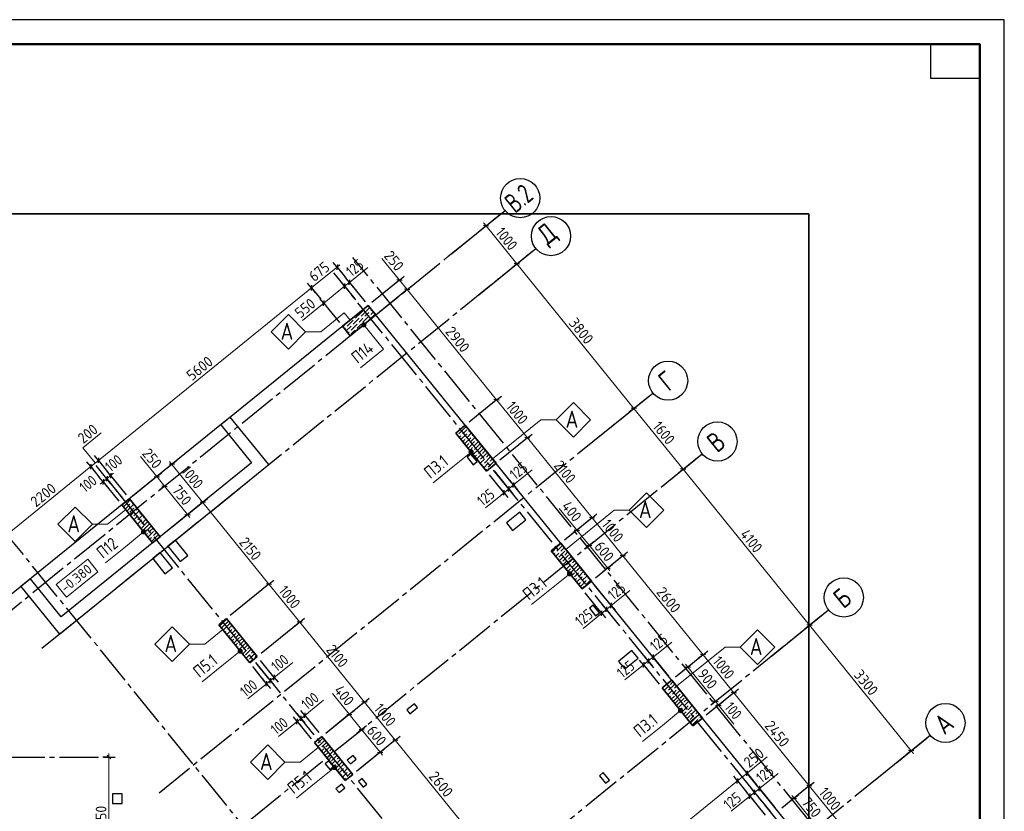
# Model space of a CAD drawing. Header units: millimetres. Extents: x 0 to 59400, y 0 to 42000.
# Tile 11 of 11: x 39290 to 59400, y 25825 to 42000. Entities that reach past the tile are written whole.
import ezdxf

# ---------------------------------------------------------------- set-up
doc = ezdxf.new("R2010")
doc.units = ezdxf.units.MM
doc.linetypes.add('______2', pattern=[270, 200, -70])
doc.linetypes.add('______5', pattern=[1100, 800, -100, 100, -100])
for name, color, linetype, lineweight in [('Standard', 7, 'Continuous', 25), ('ЖБ Перекрытие верхний уровень', 7, 'Continuous', 18), ('ЖБ Перекрытие нижний уровень с отделкой', 7, 'Continuous', 13), ('Общий01', 7, 'Continuous', 13), ('Позиционная метка линия выноска', 7, 'Continuous', 13), ('Примечания', 7, 'Continuous', 13), ('Размерная линия_ общее', 7, 'Continuous', 13)]:
    doc.layers.add(name, color=color, linetype=linetype, lineweight=lineweight)
doc.layers.add('ЖБ Пилон', color=7, linetype='______2', lineweight=13, true_color=0xa0a0a0)
doc.layers.add('Оси', color=7, linetype='______5', lineweight=13, true_color=0x656565)
doc.styles.add('ISOCPEUR', font='txt')

msp = doc.modelspace()

# ---------------------------------------------------------------- hatches: boundary and pattern name
at = {"layer": 'ЖБ Пилон', "linetype": 'Continuous', "lineweight": 18, "transparency": 33554687}
for points in [[(46362, 36124), (46366, 36119), (46361, 36114), (46356, 36119)], [(46436, 36039), (46441, 36044), (46446, 36039), (46441, 36034)], [(46116, 35879), (46121, 35884), (46126, 35879), (46121, 35874)], [(46196, 35799), (46201, 35804), (46206, 35799), (46201, 35794)], [(46236, 35919), (46241, 35924), (46246, 35919), (46241, 35914)], [(46276, 35799), (46281, 35804), (46286, 35799), (46281, 35794)], [(46316, 35919), (46321, 35924), (46326, 35919), (46321, 35914)], [(46396, 35839), (46401, 35844), (46406, 35839), (46401, 35834)], [(46436, 35959), (46441, 35964), (46446, 35959), (46441, 35954)], [(45956, 35719), (45961, 35724), (45966, 35719), (45961, 35714)], [(46036, 35639), (46041, 35644), (46046, 35639), (46041, 35634)], [(46076, 35759), (46081, 35764), (46086, 35759), (46081, 35754)], [(46156, 35679), (46161, 35684), (46166, 35679), (46161, 35674)], [(46036, 35559), (46041, 35564), (46046, 35559), (46041, 35554)], [(48436, 33639), (48441, 33644), (48446, 33639), (48441, 33634)], [(48236, 33519), (48241, 33524), (48246, 33519), (48241, 33514)], [(48316, 33519), (48321, 33524), (48326, 33519), (48321, 33514)], [(48396, 33439), (48401, 33444), (48406, 33439), (48401, 33434)], [(48436, 33559), (48441, 33564), (48446, 33559), (48441, 33554)], [(48516, 33479), (48521, 33484), (48526, 33479), (48521, 33474)], [(48596, 33399), (48601, 33404), (48606, 33399), (48601, 33394)], [(48476, 33359), (48481, 33364), (48486, 33359), (48481, 33354)], [(48556, 33279), (48561, 33284), (48566, 33279), (48561, 33274)], [(48556, 33199), (48561, 33204), (48566, 33199), (48561, 33194)], [(48636, 33119), (48641, 33124), (48646, 33119), (48641, 33114)], [(48676, 32999), (48681, 33004), (48686, 32999), (48681, 32994)], [(48716, 33119), (48721, 33124), (48726, 33119), (48721, 33114)], [(48796, 33039), (48801, 33044), (48806, 33039), (48801, 33034)], [(48836, 33159), (48836, 33160), (48840, 33155)], [(48756, 32919), (48761, 32924), (48766, 32919), (48761, 32914)], [(48836, 32839), (48841, 32844), (48846, 32839), (48841, 32834)], [(48876, 32959), (48881, 32964), (48886, 32959), (48881, 32954)], [(41556, 32119), (41561, 32124), (41566, 32119), (41561, 32114)], [(41636, 32039), (41641, 32044), (41646, 32039), (41641, 32034)], [(41516, 31919), (41521, 31924), (41526, 31919), (41521, 31914)], [(41596, 31839), (41601, 31844), (41606, 31839), (41601, 31834)], [(41636, 31959), (41641, 31964), (41646, 31959), (41641, 31954)], [(41716, 31879), (41721, 31884), (41726, 31879), (41721, 31874)], [(41796, 31799), (41801, 31804), (41806, 31799), (41801, 31794)], [(41676, 31759), (41681, 31764), (41686, 31759), (41681, 31754)], [(41756, 31679), (41761, 31684), (41766, 31679), (41761, 31674)], [(41836, 31519), (41841, 31524), (41846, 31519), (41841, 31514)], [(41916, 31519), (41921, 31524), (41926, 31519), (41921, 31514)], [(41996, 31439), (42001, 31444), (42006, 31439), (42001, 31434)], [(42036, 31559), (42041, 31564), (42046, 31559), (42041, 31554)], [(42116, 31479), (42120, 31483), (42124, 31478), (42121, 31474)], [(50236, 31119), (50241, 31124), (50246, 31119), (50241, 31114)], [(50276, 30999), (50281, 31004), (50286, 30999), (50281, 30994)], [(50316, 31119), (50321, 31124), (50326, 31119), (50321, 31114)], [(50396, 31039), (50401, 31044), (50406, 31039), (50401, 31034)], [(50436, 31159), (50441, 31164), (50446, 31159), (50441, 31154)], [(50516, 31079), (50519, 31082), (50523, 31077), (50521, 31074)], [(50356, 30919), (50361, 30924), (50366, 30919), (50361, 30914)], [(50436, 30839), (50441, 30844), (50446, 30839), (50441, 30834)], [(50476, 30959), (50481, 30964), (50486, 30959), (50481, 30954)], [(50556, 30879), (50561, 30884), (50566, 30879), (50561, 30874)], [(50556, 30799), (50561, 30804), (50566, 30799), (50561, 30794)], [(50520, 30683), (50521, 30684), (50526, 30679), (50524, 30678)], [(50596, 30599), (50601, 30604), (50606, 30599), (50601, 30594)], [(50636, 30719), (50641, 30724), (50646, 30719), (50641, 30714)], [(50676, 30599), (50681, 30604), (50686, 30599), (50681, 30594)], [(50716, 30719), (50721, 30724), (50726, 30719), (50721, 30714)], [(50796, 30639), (50801, 30644), (50806, 30639), (50801, 30634)], [(50756, 30519), (50761, 30524), (50766, 30519), (50761, 30514)], [(50836, 30439), (50841, 30444), (50846, 30439), (50841, 30434)], [(50876, 30559), (50881, 30564), (50886, 30559), (50881, 30554)], [(43636, 29559), (43641, 29564), (43646, 29559), (43641, 29554)], [(43516, 29519), (43521, 29524), (43526, 29519), (43521, 29514)], [(43596, 29439), (43601, 29444), (43606, 29439), (43601, 29434)], [(43676, 29359), (43681, 29364), (43686, 29359), (43681, 29354)], [(43716, 29479), (43721, 29484), (43726, 29479), (43721, 29474)], [(43796, 29399), (43801, 29404), (43806, 29399), (43801, 29394)], [(43756, 29279), (43761, 29284), (43766, 29279), (43761, 29274)], [(43756, 29199), (43761, 29204), (43766, 29199), (43761, 29194)], [(43836, 29119), (43841, 29124), (43846, 29119), (43841, 29114)], [(43876, 28999), (43881, 29004), (43886, 28999), (43881, 28994)], [(43916, 29119), (43921, 29124), (43926, 29119), (43921, 29114)], [(43996, 29039), (44001, 29044), (44006, 29039), (44001, 29034)], [(44076, 28959), (44081, 28964), (44086, 28959), (44081, 28954)], [(43956, 28919), (43961, 28924), (43966, 28919), (43961, 28914)], [(52436, 28359), (52441, 28364), (52446, 28359), (52441, 28354)], [(52556, 28399), (52561, 28404), (52566, 28399), (52561, 28394)], [(52516, 28279), (52521, 28284), (52526, 28279), (52521, 28274)], [(52596, 28199), (52601, 28204), (52606, 28199), (52601, 28194)], [(52636, 28319), (52641, 28324), (52646, 28319), (52641, 28314)], [(52676, 28199), (52681, 28204), (52686, 28199), (52681, 28194)], [(52716, 28319), (52721, 28324), (52726, 28319), (52721, 28314)], [(52796, 28239), (52801, 28244), (52806, 28239), (52801, 28234)], [(52876, 28159), (52881, 28164), (52886, 28159), (52881, 28154)], [(52756, 28119), (52761, 28124), (52766, 28119), (52761, 28114)], [(52836, 28039), (52841, 28044), (52846, 28039), (52841, 28034)], [(52836, 27959), (52841, 27964), (52846, 27959), (52841, 27954)], [(52956, 27999), (52961, 28004), (52966, 27999), (52961, 27994)], [(52916, 27879), (52921, 27884), (52926, 27879), (52921, 27874)], [(52996, 27799), (53001, 27804), (53006, 27799), (53001, 27794)], [(53036, 27919), (53041, 27924), (53046, 27919), (53041, 27914)], [(53076, 27799), (53081, 27804), (53086, 27799), (53081, 27794)], [(52956, 27679), (52961, 27684), (52966, 27679), (52961, 27674)], [(53156, 27719), (53161, 27724), (53166, 27719), (53161, 27714)], [(45356, 27199), (45361, 27204), (45366, 27199), (45361, 27194)], [(45436, 27119), (45441, 27124), (45446, 27119), (45441, 27114)], [(45516, 27119), (45521, 27124), (45526, 27119), (45521, 27114)], [(45596, 27039), (45601, 27044), (45606, 27039), (45601, 27034)], [(45676, 26959), (45681, 26964), (45686, 26959), (45681, 26954)], [(45557, 26920), (45561, 26924), (45566, 26919), (45562, 26915)], [(45636, 26839), (45641, 26844), (45646, 26839), (45641, 26834)], [(45756, 26879), (45761, 26884), (45766, 26879), (45761, 26874)], [(45756, 26799), (45761, 26804), (45766, 26799), (45761, 26794)], [(45836, 26719), (45841, 26724), (45846, 26719), (45841, 26714)], [(45876, 26599), (45881, 26604), (45886, 26599), (45881, 26594)], [(45916, 26719), (45921, 26724), (45926, 26719), (45921, 26714)], [(45996, 26639), (46001, 26644), (46006, 26639), (46001, 26634)], [(45956, 26519), (45961, 26524), (45966, 26519), (45961, 26514)]]:
    msp.add_hatch(color=7, dxfattribs=at).paths.add_polyline_path(points, flags=16)
at = {"layer": 'Общий01', "linetype": 'Continuous', "lineweight": 13, "transparency": 33554687}
for points in [[(46273, 35759), (46333, 35808), (46310, 35810)], [(46273, 35759), (46310, 35810), (46276, 35782)], [(46282, 35738), (46333, 35808), (46273, 35759)], [(46276, 35782), (46310, 35810), (46289, 35801)], [(46282, 35738), (46352, 35795), (46333, 35808)], [(46301, 35724), (46352, 35795), (46282, 35738)], [(46301, 35724), (46362, 35773), (46352, 35795)], [(46324, 35722), (46362, 35773), (46301, 35724)], [(46324, 35722), (46359, 35750), (46362, 35773)], [(46359, 35750), (46324, 35722), (46346, 35731)], [(48465, 33159), (48516, 33122), (48467, 33182)], [(48467, 33182), (48538, 33131), (48481, 33201)], [(48467, 33182), (48516, 33122), (48538, 33131)], [(48481, 33201), (48551, 33150), (48502, 33211)], [(48481, 33201), (48538, 33131), (48551, 33150)], [(48502, 33211), (48551, 33150), (48553, 33173)], [(48502, 33211), (48553, 33173), (48525, 33208)], [(48525, 33208), (48553, 33173), (48544, 33195)], [(48493, 33124), (48465, 33159), (48474, 33138)], [(48465, 33159), (48493, 33124), (48516, 33122)], [(41793, 31569), (41863, 31518), (41814, 31578)], [(41814, 31578), (41863, 31518), (41866, 31541)], [(41814, 31578), (41866, 31541), (41837, 31575)], [(41837, 31575), (41866, 31541), (41856, 31562)], [(41777, 31527), (41828, 31489), (41779, 31550)], [(41805, 31492), (41777, 31527), (41786, 31505)], [(41777, 31527), (41805, 31492), (41828, 31489)], [(41779, 31550), (41850, 31499), (41793, 31569)], [(41779, 31550), (41828, 31489), (41850, 31499)], [(41793, 31569), (41850, 31499), (41863, 31518)], [(50479, 30673), (50530, 30635), (50481, 30695)], [(50507, 30638), (50479, 30673), (50488, 30651)], [(50479, 30673), (50507, 30638), (50530, 30635)], [(50481, 30695), (50551, 30645), (50495, 30714)], [(50481, 30695), (50530, 30635), (50551, 30645)], [(50495, 30714), (50565, 30664), (50516, 30724)], [(50495, 30714), (50551, 30645), (50565, 30664)], [(50516, 30724), (50565, 30664), (50567, 30686)], [(50516, 30724), (50567, 30686), (50539, 30721)], [(50539, 30721), (50567, 30686), (50558, 30708)], [(43749, 29091), (43800, 29054), (43752, 29114)], [(43778, 29056), (43749, 29091), (43759, 29070)], [(43749, 29091), (43778, 29056), (43800, 29054)], [(43752, 29114), (43822, 29063), (43765, 29133)], [(43752, 29114), (43800, 29054), (43822, 29063)], [(43765, 29133), (43835, 29082), (43787, 29142)], [(43765, 29133), (43822, 29063), (43835, 29082)], [(43787, 29142), (43835, 29082), (43838, 29105)], [(43787, 29142), (43838, 29105), (43810, 29140)], [(43810, 29140), (43838, 29105), (43829, 29126)], [(52744, 27875), (52796, 27838), (52747, 27898)], [(52773, 27840), (52744, 27875), (52754, 27853)], [(52744, 27875), (52773, 27840), (52796, 27838)], [(52747, 27898), (52817, 27847), (52760, 27917)], [(52747, 27898), (52796, 27838), (52817, 27847)], [(52760, 27917), (52830, 27866), (52782, 27926)], [(52760, 27917), (52817, 27847), (52830, 27866)], [(52782, 27926), (52830, 27866), (52833, 27889)], [(52782, 27926), (52833, 27889), (52805, 27924)], [(52805, 27924), (52833, 27889), (52824, 27910)], [(45677, 26737), (45747, 26686), (45690, 26756)], [(45690, 26756), (45761, 26705), (45712, 26765)], [(45690, 26756), (45747, 26686), (45761, 26705)], [(45712, 26765), (45761, 26705), (45763, 26728)], [(45712, 26765), (45763, 26728), (45735, 26763)], [(45735, 26763), (45763, 26728), (45754, 26749)], [(45674, 26714), (45726, 26677), (45677, 26737)], [(45703, 26679), (45674, 26714), (45684, 26692)], [(45674, 26714), (45703, 26679), (45726, 26677)], [(45677, 26737), (45726, 26677), (45747, 26686)]]:
    msp.add_hatch(color=7, dxfattribs=at).paths.add_polyline_path(points)

# ---------------------------------------------------------------- linework, layer by layer
at = {"layer": 'Standard', "color": 7, "linetype": 'Continuous', "lineweight": 35, "transparency": 33554687}
for p, q in [((58900, 39900), (58900, 20500)), ((58900, 39500), (58900, 20100))]:
    msp.add_line(p, q, dxfattribs=at)
at = {"layer": 'Standard', "color": 7, "linetype": 'Continuous', "lineweight": 50, "transparency": 33554687}
msp.add_line((58900, 39400), (58900, 23200), dxfattribs=at)
at = {"layer": 'Standard', "color": 7, "linetype": 'Continuous', "lineweight": 25, "transparency": 33554687}
for points in [[(0, 0), (59400, 0), (59400, 42000), (0, 42000), (0, 0)], [(58900, 41500), (58900, 40800), (57900, 40800), (57900, 41500), (58900, 41500)]]:
    msp.add_lwpolyline(points, close=True, dxfattribs=at)
at = {"layer": 'Standard', "color": 7, "linetype": 'Continuous', "lineweight": 50, "transparency": 33554687}
msp.add_lwpolyline([(2000, 41500), (58900, 41500), (58900, 500), (2000, 500), (2000, 41500)], close=True, dxfattribs=at)
at = {"layer": 'Standard', "color": 7, "linetype": 'Continuous', "lineweight": 18, "transparency": 33554687}
msp.add_lwpolyline([(58900, 41500), (2000, 41500), (2000, 6000), (58900, 6000), (58900, 41500)], dxfattribs=at)
at = {"layer": 'Standard', "color": 7, "linetype": 'Continuous', "lineweight": 13, "transparency": 33554687}
msp.add_lwpolyline([(6813, 19532), (55406, 19532), (55406, 38032), (6813, 38032), (6813, 19532)], dxfattribs=at)
at = {"layer": 'Standard', "color": 7, "linetype": 'Continuous', "lineweight": 35, "transparency": 33554687}
msp.add_lwpolyline([(6813, 19532), (55406, 19532), (55406, 38032), (6813, 38032), (6813, 19532)], dxfattribs=at)
at = {"layer": 'ЖБ Перекрытие верхний уровень', "color": 253, "linetype": 'Continuous', "lineweight": -3, "true_color": 0xa0a0a0, "transparency": 33554687}
for p, q in [((46407, 36160), (43395, 33722)), ((55406, 25047), (46407, 36160)), ((43395, 33722), (44024, 32944)), ((48505, 33124), (48427, 33061)), ((48427, 33061), (48553, 32906)), ((48631, 32969), (48505, 33124)), ((44024, 32944), (40139, 29798)), ((48553, 32906), (48631, 32969)), ((49504, 31938), (49232, 31718)), ((49357, 31563), (49629, 31783)), ((49629, 31783), (49504, 31938)), ((49232, 31718), (49357, 31563)), ((42472, 31366), (42317, 31240)), ((42317, 31240), (42568, 30929)), ((42724, 31055), (42472, 31366)), ((42161, 31114), (42006, 30988)), ((42006, 30988), (42257, 30677)), ((42413, 30803), (42161, 31114)), ((42568, 30929), (42724, 31055)), ((42257, 30677), (42413, 30803)), ((39509, 30575), (37604, 29032)), ((40139, 29798), (39509, 30575)), ((51003, 30039), (50926, 29976)), ((50926, 29976), (51051, 29821)), ((51129, 29883), (51003, 30039)), ((51051, 29821), (51129, 29883)), ((51794, 29110), (51522, 28889)), ((51920, 28954), (51794, 29110)), ((51522, 28889), (51648, 28734)), ((51648, 28734), (51920, 28954)), ((47354, 28023), (47198, 27897)), ((47417, 27945), (47354, 28023)), ((47198, 27897), (47261, 27819)), ((47261, 27819), (47417, 27945)), ((46098, 26967), (45981, 26873)), ((46161, 26890), (46098, 26967)), ((45607, 26859), (45529, 26796)), ((45529, 26796), (45623, 26680)), ((45701, 26743), (45607, 26859)), ((45981, 26873), (46044, 26795)), ((46044, 26795), (46161, 26890)), ((45623, 26680), (45701, 26743)), ((51209, 26615), (51131, 26552)), ((51131, 26552), (51257, 26397)), ((51334, 26460), (51209, 26615)), ((45866, 26380), (45749, 26286)), ((45929, 26303), (45866, 26380)), ((46287, 26496), (46209, 26433)), ((46209, 26433), (46303, 26317)), ((46381, 26380), (46287, 26496)), ((46303, 26317), (46381, 26380)), ((51257, 26397), (51334, 26460)), ((41383, 26182), (41183, 26182)), ((41183, 26182), (41183, 25982)), ((41383, 25982), (41383, 26182)), ((45749, 26286), (45812, 26208)), ((45812, 26208), (45929, 26303)), ((41183, 25982), (41383, 25982))]:
    msp.add_line(p, q, dxfattribs=at)
at = {"layer": 'ЖБ Перекрытие нижний уровень с отделкой', "color": 253, "linetype": 'Continuous', "lineweight": -3, "true_color": 0xa0a0a0, "transparency": 33554687}
for p, q in [((43589, 33879), (39315, 30418)), ((44376, 32908), (43589, 33879)), ((40102, 29446), (44376, 32908)), ((39315, 30418), (40102, 29446))]:
    msp.add_line(p, q, dxfattribs=at)
at = {"layer": 'ЖБ Пилон', "color": 7, "linetype": 'Continuous', "lineweight": 35, "transparency": 33554687}
for p, q in [((46407, 36160), (45882, 35735)), ((46564, 35966), (46407, 36160)), ((46040, 35541), (46564, 35966)), ((45882, 35735), (46040, 35541)), ((48389, 33712), (48195, 33554)), ((49019, 32935), (48389, 33712)), ((48195, 33554), (48824, 32777)), ((48824, 32777), (49019, 32935)), ((41530, 32211), (41375, 32085)), ((42160, 31434), (41530, 32211)), ((41375, 32085), (42004, 31308)), ((42004, 31308), (42160, 31434)), ((50340, 31303), (50146, 31145)), ((50970, 30526), (50340, 31303)), ((50146, 31145), (50775, 30368)), ((50775, 30368), (50970, 30526)), ((43513, 29763), (43357, 29637)), ((43357, 29637), (43987, 28860)), ((44142, 28986), (43513, 29763)), ((43987, 28860), (44142, 28986)), ((52606, 28505), (52412, 28348)), ((53235, 27728), (52606, 28505)), ((52412, 28348), (53041, 27570)), ((53041, 27570), (53235, 27728)), ((45464, 27354), (45308, 27228)), ((46093, 26577), (45464, 27354)), ((45308, 27228), (45937, 26451)), ((45937, 26451), (46093, 26577))]:
    msp.add_line(p, q, dxfattribs=at)
at = {"layer": 'ЖБ Пилон', "color": 251, "linetype": 'Continuous', "lineweight": 18, "true_color": 0x494949, "transparency": 33554687}
for p, q in [((46261, 36019), (46141, 35899)), ((46341, 36099), (46261, 36019)), ((46341, 36019), (46261, 35939)), ((46341, 36019), (46440, 36119)), ((46421, 36019), (46341, 35939)), ((46381, 36139), (46381, 36139)), ((46476, 36075), (46461, 36059)), ((46461, 35979), (46501, 36019)), ((46501, 36019), (46512, 36030)), ((45889, 35727), (45959, 35798)), ((46101, 35859), (45981, 35739)), ((46221, 35899), (46101, 35779)), ((46221, 35819), (46261, 35859)), ((46261, 35859), (46301, 35899)), ((46421, 35939), (46301, 35819)), ((46370, 35808), (46381, 35819)), ((46541, 35979), (46421, 35859)), ((45941, 35699), (45925, 35683)), ((45961, 35639), (46061, 35739)), ((46021, 35619), (45996, 35595)), ((46181, 35779), (46061, 35659)), ((46061, 35579), (46101, 35619)), ((46101, 35619), (46141, 35659)), ((46261, 35779), (46181, 35699)), ((48341, 33619), (48261, 33539)), ((48341, 33619), (48409, 33687)), ((48421, 33619), (48341, 33539)), ((48461, 33579), (48481, 33599)), ((48202, 33560), (48195, 33554)), ((48267, 33465), (48301, 33499)), ((48421, 33539), (48303, 33421)), ((48339, 33377), (48381, 33419)), ((48501, 33459), (48381, 33339)), ((48516, 33555), (48421, 33459)), ((48588, 33466), (48501, 33379)), ((48552, 33511), (48541, 33499)), ((48621, 33419), (48624, 33422)), ((48410, 33288), (48461, 33339)), ((48581, 33379), (48461, 33259)), ((48482, 33200), (48501, 33219)), ((48501, 33219), (48541, 33259)), ((48661, 33219), (48553, 33112)), ((48660, 33378), (48581, 33299)), ((48661, 33299), (48581, 33219)), ((48661, 33299), (48695, 33334)), ((48731, 33290), (48661, 33219)), ((48741, 33219), (48661, 33139)), ((48741, 33219), (48767, 33245)), ((48803, 33201), (48741, 33139)), ((48541, 33179), (48518, 33156)), ((48621, 33099), (48589, 33067)), ((48625, 33023), (48661, 33059)), ((48661, 33059), (48701, 33099)), ((48696, 32935), (48781, 33019)), ((48821, 33139), (48701, 33019)), ((48901, 33059), (48781, 32939)), ((48874, 33113), (48821, 33059)), ((48946, 33024), (48901, 32979)), ((48661, 32979), (48661, 32979)), ((48741, 32899), (48732, 32891)), ((48768, 32846), (48861, 32939)), ((48821, 32819), (48804, 32802)), ((48981, 32979), (48861, 32859)), ((49018, 32936), (49007, 32926)), ((41461, 32099), (41549, 32188)), ((41461, 32099), (41407, 32045)), ((41461, 32019), (41443, 32001)), ((41541, 32099), (41461, 32019)), ((41541, 32019), (41479, 31957)), ((41541, 32019), (41621, 32099)), ((41621, 32019), (41541, 31939)), ((41585, 32143), (41581, 32139)), ((41661, 31979), (41692, 32011)), ((41621, 31939), (41550, 31869)), ((41728, 31967), (41621, 31859)), ((41701, 31859), (41622, 31780)), ((41781, 31779), (41693, 31692)), ((41800, 31878), (41701, 31779)), ((41764, 31922), (41741, 31899)), ((41861, 31779), (41781, 31699)), ((41821, 31819), (41836, 31834)), ((41658, 31736), (41661, 31739)), ((41729, 31647), (41741, 31659)), ((41861, 31699), (41781, 31619)), ((41861, 31619), (41801, 31559)), ((41861, 31699), (41907, 31745)), ((41941, 31699), (41861, 31619)), ((41941, 31619), (41861, 31539)), ((41941, 31619), (41979, 31657)), ((42015, 31613), (41941, 31539)), ((41872, 31471), (41901, 31499)), ((42021, 31539), (41908, 31426)), ((41944, 31382), (41981, 31419)), ((42101, 31459), (41981, 31339)), ((42086, 31524), (42021, 31459)), ((42158, 31436), (42138, 31416)), ((50261, 31219), (50164, 31123)), ((50341, 31299), (50261, 31219)), ((50341, 31219), (50261, 31139)), ((50341, 31219), (50378, 31256)), ((50414, 31212), (50341, 31139)), ((50221, 31099), (50200, 31078)), ((50236, 31034), (50261, 31059)), ((50261, 31059), (50301, 31099)), ((50421, 31139), (50301, 31019)), ((50307, 30946), (50381, 31019)), ((50501, 31059), (50381, 30939)), ((50485, 31124), (50421, 31059)), ((50581, 30979), (50461, 30859)), ((50557, 31035), (50501, 30979)), ((50379, 30857), (50461, 30939)), ((50421, 30819), (50415, 30813)), ((50461, 30779), (50501, 30819)), ((50541, 30779), (50486, 30725)), ((50501, 30819), (50541, 30859)), ((50661, 30819), (50541, 30699)), ((50629, 30947), (50581, 30899)), ((50661, 30899), (50581, 30819)), ((50661, 30899), (50664, 30903)), ((50700, 30859), (50661, 30819)), ((50736, 30814), (50661, 30739)), ((50772, 30770), (50741, 30739)), ((50621, 30699), (50558, 30636)), ((50621, 30619), (50661, 30659)), ((50661, 30579), (50630, 30548)), ((50661, 30659), (50701, 30699)), ((50665, 30504), (50781, 30619)), ((50808, 30726), (50701, 30619)), ((50879, 30637), (50781, 30539)), ((50843, 30682), (50821, 30659)), ((50915, 30593), (50901, 30579)), ((50741, 30499), (50701, 30460)), ((50741, 30419), (50737, 30415)), ((50741, 30419), (50861, 30539)), ((50821, 30419), (50773, 30371)), ((50951, 30549), (50861, 30459)), ((43461, 29699), (43381, 29619)), ((43461, 29619), (43412, 29570)), ((43461, 29699), (43518, 29756)), ((43541, 29699), (43461, 29619)), ((43541, 29619), (43461, 29539)), ((43541, 29619), (43590, 29668)), ((43621, 29619), (43541, 29539)), ((43661, 29579), (43661, 29579)), ((43483, 29481), (43501, 29499)), ((43621, 29539), (43519, 29437)), ((43555, 29393), (43581, 29419)), ((43701, 29459), (43591, 29349)), ((43697, 29535), (43621, 29459)), ((43781, 29379), (43662, 29260)), ((43769, 29447), (43701, 29379)), ((43626, 29305), (43661, 29339)), ((43698, 29216), (43701, 29219)), ((43701, 29219), (43741, 29259)), ((43741, 29179), (43734, 29172)), ((43861, 29219), (43770, 29128)), ((43840, 29358), (43781, 29299)), ((43861, 29299), (43781, 29219)), ((43861, 29299), (43876, 29314)), ((43912, 29270), (43861, 29219)), ((43941, 29219), (43861, 29139)), ((43941, 29219), (43948, 29226)), ((43983, 29182), (43941, 29139)), ((43821, 29099), (43805, 29084)), ((43841, 29039), (43861, 29059)), ((43861, 29059), (43901, 29099)), ((44019, 29137), (43901, 29019)), ((43913, 28951), (43981, 29019)), ((44091, 29049), (43981, 28939)), ((44055, 29093), (44021, 29059)), ((44127, 29005), (44101, 28979)), ((43984, 28863), (44061, 28939)), ((52541, 28379), (52455, 28294)), ((52461, 28379), (52501, 28419)), ((52501, 28419), (52505, 28423)), ((52661, 28419), (52541, 28299)), ((52633, 28471), (52581, 28419)), ((52669, 28427), (52661, 28419)), ((52705, 28383), (52661, 28339)), ((52421, 28339), (52419, 28338)), ((52501, 28259), (52491, 28249)), ((52621, 28299), (52527, 28205)), ((52581, 28179), (52563, 28161)), ((52661, 28179), (52598, 28117)), ((52621, 28219), (52661, 28259)), ((52661, 28259), (52701, 28299)), ((52661, 28099), (52781, 28219)), ((52776, 28295), (52701, 28219)), ((52848, 28206), (52781, 28139)), ((52661, 28099), (52634, 28073)), ((52741, 28099), (52670, 28028)), ((52741, 28019), (52706, 27984)), ((52741, 28019), (52861, 28139)), ((52821, 28019), (52742, 27940)), ((52941, 27979), (52821, 27859)), ((52920, 28118), (52861, 28059)), ((52861, 27979), (52901, 28019)), ((52901, 28019), (52941, 28059)), ((53027, 27985), (52941, 27899)), ((52991, 28029), (52981, 28019)), ((52821, 27939), (52777, 27896)), ((52901, 27859), (52849, 27807)), ((53021, 27899), (52901, 27779)), ((52981, 27779), (52921, 27719)), ((53061, 27779), (52981, 27699)), ((53021, 27819), (53061, 27859)), ((53063, 27941), (53061, 27939)), ((53061, 27859), (53099, 27897)), ((53061, 27699), (53170, 27808)), ((53134, 27853), (53101, 27819)), ((53206, 27764), (53181, 27739)), ((53061, 27699), (52992, 27630)), ((53061, 27619), (53028, 27586)), ((53141, 27699), (53061, 27619)), ((45309, 27227), (45316, 27234)), ((45461, 27219), (45380, 27139)), ((45461, 27299), (45381, 27219)), ((45461, 27299), (45487, 27325)), ((45523, 27281), (45461, 27219)), ((45541, 27219), (45461, 27139)), ((45541, 27219), (45558, 27237)), ((45594, 27192), (45541, 27139)), ((45421, 27099), (45416, 27094)), ((45452, 27050), (45461, 27059)), ((45461, 27059), (45501, 27099)), ((45621, 27139), (45501, 27019)), ((45524, 26962), (45581, 27019)), ((45701, 27059), (45581, 26939)), ((45666, 27104), (45621, 27059)), ((45773, 26971), (45661, 26859)), ((45737, 27016), (45701, 26979)), ((45595, 26873), (45661, 26939)), ((45667, 26785), (45701, 26819)), ((45701, 26819), (45741, 26859)), ((45741, 26779), (45703, 26741)), ((45861, 26819), (45741, 26699)), ((45809, 26927), (45781, 26899)), ((45845, 26883), (45781, 26819)), ((45881, 26839), (45861, 26819)), ((45916, 26795), (45861, 26739)), ((45952, 26750), (45941, 26739)), ((45821, 26699), (45774, 26652)), ((45821, 26619), (45861, 26659)), ((45861, 26579), (45846, 26564)), ((45861, 26659), (45901, 26699)), ((45881, 26520), (45981, 26619)), ((45988, 26706), (45901, 26619)), ((46059, 26618), (45981, 26539)), ((46024, 26662), (46021, 26659)), ((45941, 26499), (45917, 26476))]:
    msp.add_line(p, q, dxfattribs=at)
at = {"layer": 'Общий01', "color": 7, "linetype": 'Continuous', "lineweight": 13, "transparency": 33554687}
for p, q in [((46289, 35801), (46289, 35801)), ((46282, 35738), (46282, 35738)), ((46346, 35731), (46346, 35731)), ((46352, 35795), (46352, 35795)), ((48481, 33201), (48481, 33201)), ((48544, 33195), (48544, 33195)), ((48474, 33138), (48474, 33138)), ((48538, 33131), (48538, 33131)), ((41786, 31505), (41786, 31505)), ((41793, 31569), (41793, 31569)), ((41850, 31499), (41850, 31499)), ((41856, 31562), (41856, 31562)), ((50488, 30651), (50488, 30651)), ((50495, 30714), (50495, 30714)), ((50551, 30645), (50551, 30645)), ((50558, 30708), (50558, 30708)), ((43759, 29070), (43759, 29070)), ((43765, 29133), (43765, 29133)), ((43822, 29063), (43822, 29063)), ((43829, 29126), (43829, 29126)), ((52754, 27853), (52754, 27853)), ((52760, 27917), (52760, 27917)), ((52817, 27847), (52817, 27847)), ((52824, 27910), (52824, 27910)), ((45690, 26756), (45690, 26756)), ((45754, 26749), (45754, 26749)), ((45684, 26692), (45684, 26692)), ((45747, 26686), (45747, 26686))]:
    msp.add_line(p, q, dxfattribs=at)
for points in [[(46249, 34888), (46720, 35269), (46317, 35766)], [(47733, 32537), (48136, 32864), (48509, 33166)], [(41045, 30905), (41448, 31232), (41821, 31534)], [(49746, 30051), (50150, 30377), (50523, 30679)], [(43017, 28469), (43421, 28796), (43794, 29098)], [(52012, 27253), (52416, 27580), (52789, 27882)], [(44942, 26092), (45346, 26419), (45719, 26721)]]:
    msp.add_lwpolyline(points, dxfattribs=at)
at = {"layer": 'Общий01', "color": 7, "linetype": 'Continuous', "lineweight": 18, "transparency": 33554687}
msp.add_lwpolyline([(40246, 30201), (40889, 30721), (40679, 30980), (40037, 30460), (40246, 30201)], dxfattribs=at)
at = {"layer": 'Общий01', "color": 7, "linetype": 'Continuous', "lineweight": 13, "transparency": 33554687}
for centre in [(46317, 35766), (48509, 33166), (41821, 31534), (50523, 30679), (43794, 29098), (52789, 27882), (45719, 26721)]:
    msp.add_circle(centre, 45, dxfattribs=at)
at = {"layer": 'Оси', "color": 8, "linetype": '______5', "lineweight": -3, "transparency": 33554687}
for p, q in [((36993, 28216), (49202, 38103)), ((39744, 29157), (49832, 37325)), ((57475, 23088), (46097, 37139)), ((57086, 22773), (45708, 36824)), ((42136, 26204), (52223, 34372)), ((43143, 24960), (53230, 33129)), ((52229, 18840), (40851, 32891)), ((50442, 17393), (39063, 31443)), ((45723, 21774), (55810, 29942)), ((47800, 19209), (57887, 27378)), ((3800, 26932), (41112, 26932))]:
    msp.add_line(p, q, dxfattribs=at)
at = {"layer": 'Оси', "color": 7, "linetype": 'Continuous', "lineweight": 25, "transparency": 33554687}
for p, q in [((48037, 37159), (49202, 38103)), ((48666, 36381), (49832, 37325)), ((51057, 33428), (52223, 34372)), ((52398, 32455), (53230, 33129)), ((54644, 28998), (55810, 29942)), ((56721, 26434), (57887, 27378))]:
    msp.add_line(p, q, dxfattribs=at)
for centre in [(49513, 38354), (50142, 37577), (52534, 34624), (53541, 33381), (56121, 30194), (58198, 27630)]:
    msp.add_circle(centre, 400, dxfattribs=at)
at = {"layer": 'Позиционная метка линия выноска', "color": 7, "linetype": 'Continuous', "lineweight": 13, "transparency": 33554687}
for points in [[(45130, 35621), (45440, 35621), (45918, 36008), (46037, 35861)], [(45130, 35621), (44777, 35975), (44423, 35621), (44777, 35268), (45130, 35621)], [(50244, 33825), (50598, 34178), (50951, 33825), (50598, 33471), (50244, 33825)], [(50244, 33825), (49934, 33825), (48946, 33024)], [(51741, 31978), (52094, 32331), (52448, 31978), (52094, 31624), (51741, 31978)], [(40775, 31689), (40422, 32042), (40068, 31689), (40422, 31335), (40775, 31689)], [(40775, 31689), (41085, 31689), (41454, 31987)], [(51741, 31978), (51431, 31978), (50442, 31177)], [(42758, 29241), (42404, 29594), (42050, 29241), (42404, 28887), (42758, 29241)], [(42758, 29241), (43068, 29241), (43436, 29539)], [(54006, 29180), (54360, 29533), (54713, 29180), (54360, 28826), (54006, 29180)], [(54006, 29180), (53696, 29180), (52708, 28379)], [(44708, 26832), (44355, 27185), (44001, 26832), (44355, 26478), (44708, 26832)], [(44708, 26832), (45018, 26832), (45387, 27130)]]:
    msp.add_lwpolyline(points, dxfattribs=at)
at = {"layer": 'Примечания', "color": 7, "linetype": 'Continuous', "lineweight": 13, "transparency": 33554687}
for p, q in [((47047, 36679), (46689, 37122)), ((46024, 36633), (46397, 36935)), ((45500, 36208), (45064, 35856)), ((41755, 33076), (42089, 32664)), ((49757, 32801), (49377, 32493)), ((49182, 32335), (48801, 32027)), ((50670, 31570), (50311, 32013)), ((51752, 30337), (51372, 30029)), ((51177, 29872), (50796, 29563)), ((52606, 29283), (52225, 28975)), ((44869, 28866), (44488, 28558)), ((52031, 28818), (51650, 28509)), ((44333, 28432), (43952, 28124)), ((45676, 28234), (46022, 27807)), ((45495, 28094), (45114, 27785)), ((53565, 27996), (53879, 27607)), ((44959, 27660), (44578, 27351)), ((54147, 26602), (54559, 26935)), ((54779, 26599), (54399, 26291)), ((54204, 26134), (53823, 25825))]:
    msp.add_line(p, q, dxfattribs=at)
msp.add_lwpolyline([(40831, 32942), (40579, 33253), (40953, 33555)], dxfattribs=at)
at = {"layer": 'Размерная линия_ общее', "color": 7, "linetype": 'Continuous', "lineweight": 13, "transparency": 33554687}
for p, q in [((48814, 37788), (48766, 37846)), ((49443, 37011), (48814, 37788)), ((51834, 34058), (49443, 37011)), ((45772, 36943), (45831, 36991)), ((45927, 36554), (46024, 36633)), ((46024, 36633), (46082, 36680)), ((47047, 36679), (47000, 36738)), ((47205, 36485), (47047, 36679)), ((45248, 36519), (40896, 32994)), ((45500, 36208), (45927, 36554)), ((49030, 34231), (47205, 36485)), ((45500, 36208), (45441, 36161)), ((49659, 33454), (49030, 34231)), ((52841, 32814), (51834, 34058)), ((50981, 31822), (49659, 33454)), ((40896, 32994), (40740, 32869)), ((40740, 32869), (39031, 31484)), ((42398, 32914), (42351, 32973)), ((43027, 32137), (42398, 32914)), ((55422, 29628), (52841, 32814)), ((41070, 32621), (40992, 32558)), ((41147, 32684), (41070, 32621)), ((41147, 32684), (41206, 32731)), ((42089, 32664), (42042, 32722)), ((42089, 32664), (42246, 32470)), ((40992, 32558), (40934, 32511)), ((42246, 32470), (42718, 31887)), ((49182, 32335), (49279, 32414)), ((49279, 32414), (49377, 32493)), ((49377, 32493), (49435, 32540)), ((49182, 32335), (49124, 32288)), ((44380, 30466), (43027, 32137)), ((42718, 31887), (42765, 31828)), ((51610, 31045), (50981, 31822)), ((50670, 31570), (50623, 31629)), ((50670, 31570), (50922, 31260)), ((50922, 31260), (51299, 30793)), ((53246, 29024), (51610, 31045)), ((51299, 30793), (51346, 30735)), ((45010, 29689), (44380, 30466)), ((51274, 29950), (51372, 30029)), ((51372, 30029), (51430, 30076)), ((51177, 29872), (51119, 29824)), ((51177, 29872), (51274, 29950)), ((46331, 28057), (45010, 29689)), ((57498, 27063), (55422, 29628)), ((52225, 28975), (52128, 28896)), ((52225, 28975), (52283, 29022)), ((53876, 28247), (53246, 29024)), ((52031, 28818), (51973, 28770)), ((52128, 28896), (52031, 28818)), ((52935, 28773), (52888, 28831)), ((52935, 28773), (53502, 28073)), ((44411, 28495), (44488, 28558)), ((44488, 28558), (44547, 28605)), ((44333, 28432), (44275, 28385)), ((44333, 28432), (44411, 28495)), ((55417, 26343), (53876, 28247)), ((46961, 27280), (46331, 28057)), ((53502, 28073), (53565, 27996)), ((53565, 27996), (53612, 27937)), ((45036, 27722), (45114, 27785)), ((45114, 27785), (45172, 27833)), ((46022, 27807), (45975, 27865)), ((46022, 27807), (46274, 27496)), ((44959, 27660), (44900, 27612)), ((44959, 27660), (45036, 27722)), ((46274, 27496), (46651, 27030)), ((48597, 25259), (46961, 27280)), ((41112, 26932), (41112, 27007)), ((46651, 27030), (46699, 26971)), ((57498, 27063), (57546, 27005)), ((53952, 26445), (54147, 26602)), ((54147, 26602), (54205, 26649)), ((49270, 22653), (53952, 26445)), ((54204, 26134), (54301, 26212)), ((54301, 26212), (54399, 26291)), ((54399, 26291), (54457, 26338)), ((55107, 26091), (55059, 26150)), ((56047, 25566), (55417, 26343)), ((54204, 26134), (54146, 26086)), ((55107, 26091), (55579, 25509))]:
    msp.add_line(p, q, dxfattribs=at)
at = {"layer": 'Размерная линия_ общее', "color": 253, "linetype": 'Continuous', "lineweight": -3, "true_color": 0xa0a0a0, "transparency": 33554687}
for p, q in [((48814, 37788), (49047, 37977)), ((48814, 37788), (48911, 37867)), ((48814, 37788), (48717, 37709)), ((45772, 36943), (45694, 37041)), ((49443, 37011), (49346, 36932)), ((49443, 37011), (49540, 37089)), ((45772, 36943), (45851, 36846)), ((45248, 36519), (45169, 36616)), ((45927, 36554), (45848, 36651)), ((46024, 36633), (45945, 36730)), ((46024, 36633), (46103, 36535)), ((47047, 36679), (46484, 36223)), ((47047, 36679), (46950, 36601)), ((47047, 36679), (47145, 36758)), ((45248, 36519), (45327, 36422)), ((45248, 36519), (45437, 36286)), ((45927, 36554), (46006, 36457)), ((47205, 36485), (46642, 36029)), ((47205, 36485), (47108, 36406)), ((47205, 36485), (47302, 36564)), ((45500, 36208), (45421, 36305)), ((45500, 36208), (45578, 36111)), ((49030, 34231), (48467, 33775)), ((49030, 34231), (48933, 34153)), ((49030, 34231), (49127, 34310)), ((51834, 34058), (51737, 33979)), ((51834, 34058), (51932, 34136)), ((49659, 33454), (49096, 32998)), ((49659, 33454), (49562, 33375)), ((49659, 33454), (49756, 33533)), ((40896, 32994), (40817, 33092)), ((40896, 32994), (40974, 32897)), ((40896, 32994), (41085, 32761)), ((42398, 32914), (42495, 32993)), ((40740, 32869), (40662, 32966)), ((40740, 32869), (40819, 32771)), ((40740, 32869), (40929, 32635)), ((41147, 32684), (41069, 32781)), ((42398, 32914), (42301, 32836)), ((42398, 32914), (42398, 32914)), ((52841, 32814), (52744, 32735)), ((52841, 32814), (52938, 32893)), ((40992, 32558), (40913, 32655)), ((41070, 32621), (40991, 32718)), ((41070, 32621), (41148, 32524)), ((41070, 32621), (41389, 32226)), ((41147, 32684), (41226, 32586)), ((41147, 32684), (41467, 32289)), ((42089, 32664), (41608, 32274)), ((42089, 32664), (41992, 32585)), ((42089, 32664), (42186, 32743)), ((49377, 32493), (49298, 32590)), ((40992, 32558), (41071, 32461)), ((40992, 32558), (41312, 32163)), ((42246, 32470), (42149, 32391)), ((42246, 32470), (42343, 32548)), ((42246, 32470), (42246, 32470)), ((49182, 32335), (49104, 32432)), ((49279, 32414), (49201, 32511)), ((49279, 32414), (49358, 32317)), ((49377, 32493), (49455, 32395)), ((43027, 32137), (43124, 32216)), ((49182, 32335), (49261, 32238)), ((43027, 32137), (42237, 31497)), ((43027, 32137), (42930, 32058)), ((42718, 31887), (42237, 31497)), ((42718, 31887), (42621, 31808)), ((42718, 31887), (42815, 31965)), ((50981, 31822), (50417, 31366)), ((50981, 31822), (50884, 31743)), ((50981, 31822), (51078, 31901)), ((50670, 31570), (50767, 31649)), ((50670, 31570), (50573, 31492)), ((50670, 31570), (50670, 31570)), ((50922, 31260), (50824, 31181)), ((50922, 31260), (51019, 31338)), ((50922, 31260), (50922, 31260)), ((51610, 31045), (51047, 30589)), ((51610, 31045), (51513, 30966)), ((51610, 31045), (51707, 31124)), ((51299, 30793), (51202, 30715)), ((51299, 30793), (51396, 30872)), ((51299, 30793), (51299, 30793)), ((44380, 30466), (43590, 29826)), ((44380, 30466), (44283, 30388)), ((44380, 30466), (44478, 30545)), ((51177, 29872), (51099, 29969)), ((51274, 29950), (51196, 30047)), ((51372, 30029), (51293, 30126)), ((51372, 30029), (51450, 29932)), ((45010, 29689), (45107, 29768)), ((51177, 29872), (51256, 29775)), ((51274, 29950), (51353, 29853)), ((51274, 29950), (51275, 29949)), ((45010, 29689), (44219, 29049)), ((45010, 29689), (44913, 29610)), ((55422, 29628), (55324, 29549)), ((55422, 29628), (55519, 29706)), ((52128, 28896), (52049, 28993)), ((52225, 28975), (52146, 29072)), ((52225, 28975), (52304, 28878)), ((52225, 28975), (52542, 28583)), ((53246, 29024), (52683, 28568)), ((53246, 29024), (53149, 28946)), ((53246, 29024), (53343, 29103)), ((52031, 28818), (51952, 28915)), ((52031, 28818), (52109, 28720)), ((52031, 28818), (52348, 28426)), ((52128, 28896), (52207, 28799)), ((52128, 28896), (52173, 28841)), ((52935, 28773), (52838, 28694)), ((52935, 28773), (53033, 28851)), ((52935, 28773), (52935, 28773)), ((44411, 28495), (44332, 28592)), ((44488, 28558), (44410, 28655)), ((44488, 28558), (44567, 28461)), ((44333, 28432), (44254, 28529)), ((44333, 28432), (44412, 28335)), ((44411, 28495), (44489, 28398)), ((53876, 28247), (53312, 27791)), ((53876, 28247), (53778, 28169)), ((53876, 28247), (53973, 28326)), ((46331, 28057), (45541, 27417)), ((46331, 28057), (46234, 27978)), ((46331, 28057), (46428, 28136)), ((53502, 28073), (53405, 27995)), ((53565, 27996), (53468, 27917)), ((53502, 28073), (53599, 28152)), ((53502, 28073), (53502, 28073)), ((53565, 27996), (53662, 28074)), ((53565, 27996), (53565, 27996)), ((44959, 27660), (44880, 27757)), ((45036, 27722), (44958, 27820)), ((45114, 27785), (45035, 27883)), ((45114, 27785), (45193, 27688)), ((45114, 27785), (45400, 27432)), ((46022, 27807), (45541, 27417)), ((46022, 27807), (45925, 27728)), ((46022, 27807), (46119, 27885)), ((44959, 27660), (45037, 27562)), ((44959, 27660), (45245, 27306)), ((45036, 27722), (45115, 27625)), ((45036, 27722), (45036, 27722)), ((46274, 27496), (46371, 27575)), ((46274, 27496), (46177, 27417)), ((46274, 27496), (46274, 27496)), ((46961, 27280), (47058, 27359)), ((46961, 27280), (46170, 26640)), ((46961, 27280), (46863, 27201)), ((57498, 27063), (57731, 27252)), ((46651, 27030), (46170, 26640)), ((46651, 27030), (46554, 26951)), ((46651, 27030), (46749, 27108)), ((57498, 27063), (57401, 26985)), ((57498, 27063), (57595, 27142)), ((41112, 26932), (40987, 26932)), ((41112, 26932), (41237, 26932)), ((41112, 26932), (41112, 26932)), ((54147, 26602), (54068, 26699)), ((54147, 26602), (54225, 26505)), ((54147, 26602), (54336, 26369)), ((53952, 26445), (53874, 26542)), ((53952, 26445), (54031, 26347)), ((53952, 26445), (54141, 26211)), ((54399, 26291), (54320, 26388)), ((55417, 26343), (55515, 26422)), ((54204, 26134), (54126, 26231)), ((54301, 26212), (54223, 26309)), ((54301, 26212), (54380, 26115)), ((54301, 26212), (54616, 25823)), ((54399, 26291), (54477, 26194)), ((54399, 26291), (54714, 25902)), ((55417, 26343), (54854, 25887)), ((55107, 26091), (55204, 26170)), ((55417, 26343), (55320, 26265)), ((54204, 26134), (54283, 26036)), ((54204, 26134), (54519, 25745)), ((55107, 26091), (55009, 26013)), ((55107, 26091), (55107, 26091))]:
    msp.add_line(p, q, dxfattribs=at)
at = {"layer": 'Размерная линия_ общее', "color": 7, "linetype": 'Continuous', "lineweight": 25, "transparency": 33554687}
for p, q in [((48866, 37782), (48761, 37793)), ((49496, 37005), (49390, 37016)), ((45778, 36996), (45767, 36891)), ((45921, 36501), (45932, 36607)), ((46018, 36580), (46030, 36685)), ((47100, 36674), (46995, 36685)), ((45253, 36572), (45242, 36466)), ((47258, 36479), (47152, 36491)), ((45494, 36155), (45505, 36261)), ((49083, 34226), (48977, 34237)), ((51887, 34052), (51782, 34063)), ((49712, 33449), (49606, 33460)), ((40901, 33047), (40890, 32942)), ((40746, 32921), (40735, 32816)), ((42451, 32909), (42345, 32920)), ((52894, 32809), (52789, 32820)), ((40998, 32610), (40986, 32505)), ((41075, 32673), (41064, 32568)), ((41153, 32736), (41142, 32631)), ((42036, 32669), (42142, 32658)), ((42193, 32475), (42299, 32464)), ((49177, 32283), (49188, 32388)), ((49274, 32361), (49285, 32467)), ((49371, 32440), (49382, 32545)), ((43080, 32132), (42975, 32143)), ((42665, 31892), (42771, 31881)), ((51033, 31817), (50928, 31828)), ((50617, 31576), (50723, 31565)), ((50869, 31265), (50974, 31254)), ((51663, 31039), (51557, 31050)), ((51246, 30799), (51352, 30788)), ((44433, 30461), (44328, 30472)), ((51269, 29898), (51280, 30003)), ((51366, 29976), (51377, 30082)), ((51172, 29819), (51183, 29924)), ((45062, 29684), (44957, 29695)), ((55474, 29622), (55369, 29633)), ((52231, 29028), (52220, 28922)), ((53299, 29019), (53194, 29030)), ((52036, 28870), (52025, 28765)), ((52134, 28949), (52122, 28843)), ((52883, 28778), (52988, 28767)), ((44483, 28505), (44494, 28611)), ((44327, 28379), (44339, 28485)), ((44405, 28442), (44416, 28548)), ((53928, 28242), (53823, 28253)), ((46384, 28052), (46279, 28063)), ((53449, 28079), (53555, 28068)), ((53512, 28001), (53617, 27990)), ((45031, 27670), (45042, 27775)), ((45108, 27733), (45120, 27838)), ((45969, 27812), (46075, 27801)), ((44953, 27607), (44964, 27712)), ((46221, 27501), (46327, 27490)), ((47013, 27274), (46908, 27285)), ((41075, 26970), (41150, 26894)), ((46599, 27035), (46704, 27024)), ((57551, 27058), (57446, 27069)), ((54141, 26549), (54152, 26655)), ((53947, 26392), (53958, 26497)), ((55470, 26338), (55365, 26349)), ((54199, 26081), (54210, 26186)), ((54296, 26160), (54307, 26265)), ((54393, 26238), (54404, 26344)), ((55054, 26097), (55159, 26086))]:
    msp.add_line(p, q, dxfattribs=at)
at = {"layer": 'Размерная линия_ общее', "color": 253, "linetype": 'Continuous', "lineweight": -3, "true_color": 0xa0a0a0, "transparency": 33554687}
for points in [[(49443, 37011), (49456, 37021), (49456, 37021), (49676, 37199)], [(45772, 36943), (45890, 36798), (45890, 36798), (45961, 36710)], [(46024, 36633), (46257, 36345), (46257, 36345), (46344, 36238)], [(45927, 36554), (46136, 36295), (46136, 36295), (46152, 36276)], [(45500, 36208), (45605, 36078), (45605, 36078), (45819, 35813)], [(51834, 34058), (51848, 34068), (51848, 34068), (51848, 34068), (51848, 34068), (52068, 34246)], [(52841, 32814), (52855, 32825), (52855, 32825), (52855, 32825), (52855, 32825), (52855, 32825), (52855, 32825), (53074, 33003)], [(49377, 32493), (49366, 32506), (49366, 32506), (49330, 32551), (49330, 32551), (49081, 32857)], [(49182, 32335), (49172, 32348), (49172, 32348), (49147, 32379), (49147, 32379), (48887, 32700)], [(49279, 32414), (49269, 32427), (49269, 32427), (49238, 32465), (49238, 32465), (48984, 32779)], [(51372, 30029), (51361, 30042), (51361, 30042), (51210, 30228), (51210, 30228), (51032, 30448)], [(51177, 29872), (51167, 29885), (51167, 29885), (51063, 30012), (51063, 30012), (50838, 30291)], [(55422, 29628), (55435, 29639), (55435, 29639), (55435, 29639), (55435, 29639), (55435, 29639), (55435, 29639), (55435, 29639), (55435, 29639), (55655, 29817)], [(44333, 28432), (44322, 28445), (44322, 28445), (44306, 28466), (44306, 28466), (44049, 28783)], [(44411, 28495), (44400, 28508), (44400, 28508), (44380, 28532), (44380, 28532), (44127, 28845)], [(44488, 28558), (44478, 28571), (44478, 28571), (44455, 28599), (44455, 28599), (44205, 28908)]]:
    msp.add_lwpolyline(points, dxfattribs=at)
at = {"layer": 'Размерная линия_ общее', "color": 7, "linetype": 'Continuous', "lineweight": 13, "transparency": 33554687}
for points in [[(45772, 36943), (45341, 36594), (45341, 36594), (45248, 36519)], [(41112, 26932), (41112, 25286), (41112, 25286), (41112, 24382)]]:
    msp.add_lwpolyline(points, dxfattribs=at)

# ---------------------------------------------------------------- texts
at = {"layer": 'Standard', "color": 7, "linetype": 'Continuous', "lineweight": 35, "transparency": 33554687, "char_height": 350, "attachment_point": 7, "style": 'ISOCPEUR'}
for insert, width in [((44619, 35458), 458.1), ((50440, 33662), 458.09), ((51937, 31814), 458.1), ((40264, 31525), 458.08), ((42246, 29077), 458.08), ((54202, 29016), 458.08), ((44197, 26668), 458.08)]:
    msp.add_mtext('\\W0.82;А', dxfattribs=dict(at, insert=insert, width=width))
at = {"layer": 'Общий01', "color": 7, "linetype": 'Continuous', "lineweight": 25, "transparency": 33554687, "char_height": 250, "attachment_point": 7, "rotation": 39, "style": 'ISOCPEUR'}
for s, insert, width in [('\\W0.84;П14', (46191, 34959), 629.77), ('\\W0.85;П3.1', (47675, 32609), 681.09), ('\\W0.83;П12', (40987, 30976), 603.88), ('\\W0.85;П3.1', (49689, 30122), 681.1), ('\\W0.85;П5.1', (42959, 28540), 681.1), ('\\W0.85;П3.1', (51954, 27324), 681.09), ('\\W0.85;П5.1', (44884, 26163), 681.1)]:
    msp.add_mtext(s, dxfattribs=dict(at, insert=insert, width=width))
at = {"layer": 'Общий01', "color": 7, "linetype": 'Continuous', "lineweight": 18, "transparency": 33554687, "insert": (40226, 30279), "char_height": 200, "width": 854.29, "attachment_point": 7, "rotation": 39, "style": 'ISOCPEUR'}
msp.add_mtext('\\W0.95;-0.380', dxfattribs=at)
at = {"layer": 'Оси', "color": 7, "linetype": 'Continuous', "lineweight": 35, "transparency": 33554687, "char_height": 400, "attachment_point": 7, "rotation": 39, "style": 'ISOCPEUR'}
for s, insert, width in [('\\W0.72;В.2', (49407, 38028), 719.48), ('\\W0.82;Д', (50120, 37319), 523.53), ('\\W0.78;Г', (52543, 34391), 435.23), ('\\W0.80;В', (53534, 33135), 479.77), ('\\W0.80;Б', (56114, 29948), 479.78), ('\\W0.82;А', (58175, 27371), 523.54)]:
    msp.add_mtext(s, dxfattribs=dict(at, insert=insert, width=width))
at = {"layer": 'Размерная линия_ общее', "color": 7, "linetype": 'Continuous', "lineweight": 25, "transparency": 33554687, "char_height": 220, "attachment_point": 7, "style": 'ISOCPEUR'}
for s, insert, width, rotation in [('\\W0.87;1000', (48994, 37644), 666.91, 309), ('\\W0.91;250', (46717, 37167), 561.98, 309), ('\\W0.91;675', (45308, 36632), 561.98, 39), ('\\W0.83;125', (46068, 36733), 508.57, 39), ('\\W0.91;550', (45021, 35885), 561.98, 39), ('\\W0.93;3800', (50491, 35796), 718.09, 309), ('\\W0.93;2900', (47969, 35620), 718.09, 309), ('\\W0.93;5600', (42810, 34609), 718.09, 39), ('\\W0.87;1000', (49210, 34088), 666.9, 309), ('\\W0.91;200', (40589, 33325), 561.98, 39), ('\\W0.87;1600', (52204, 33681), 666.9, 309), ('\\W0.91;250', (41777, 33129), 561.98, 309), ('\\W0.83;100', (41145, 32746), 508.57, 39), ('\\W0.83;125', (49413, 32587), 508.57, 39), ('\\W0.87;2100', (50186, 32883), 666.9, 309), ('\\W0.87;1000', (42578, 32771), 666.91, 309), ('\\W0.83;100', (40624, 32324), 508.57, 39), ('\\W0.93;2200', (39623, 32028), 718.09, 39), ('\\W0.91;750', (42383, 32381), 561.99, 309), ('\\W0.83;125', (48744, 32045), 508.57, 39), ('\\W0.92;400', (50344, 32052), 584.44, 309), ('\\W0.87;1000', (51161, 31679), 666.91, 309), ('\\W0.87;2150', (43758, 31314), 666.91, 309), ('\\W0.87;4100', (53990, 31475), 689.43, 309), ('\\W0.91;600', (51011, 31229), 561.98, 309), ('\\W0.87;1000', (44561, 30323), 666.9, 309), ('\\W0.83;125', (51416, 30129), 508.57, 39), ('\\W0.93;2600', (52280, 30297), 718.09, 309), ('\\W0.83;125', (50747, 29587), 508.57, 39), ('\\W0.83;125', (52277, 29081), 508.57, 39), ('\\W0.87;2100', (45536, 29118), 666.91, 309), ('\\W0.83;100', (44540, 28664), 508.57, 39), ('\\W0.87;1000', (53427, 28881), 666.9, 309), ('\\W0.83;125', (51600, 28533), 508.57, 39), ('\\W0.83;100', (43902, 28148), 508.57, 39), ('\\W0.91;900', (53119, 28625), 561.99, 309), ('\\W0.93;3300', (56312, 28608), 718.1, 309), ('\\W0.92;400', (45696, 28289), 584.45, 309), ('\\W0.83;100', (45158, 27886), 508.57, 39), ('\\W0.87;1000', (46512, 27914), 666.9, 309), ('\\W0.83;100', (53671, 27943), 508.58, 309), ('\\W0.83;100', (44528, 27375), 508.58, 39), ('\\W0.91;600', (46363, 27465), 561.98, 309), ('\\W0.93;2450', (54492, 27566), 740.38, 309), ('\\W0.91;250', (54191, 26702), 561.99, 39), ('\\W0.83;125', (54443, 26391), 508.56, 39), ('\\W0.93;2600', (47631, 26532), 718.09, 309), ('\\W0.83;125', (53779, 25843), 508.57, 39), ('\\W0.87;1000', (55598, 26200), 666.9, 309), ('\\W0.93;2550', (41062, 25360), 718.09, 90), ('\\W0.91;750', (55243, 26002), 561.98, 309)]:
    msp.add_mtext(s, dxfattribs=dict(at, insert=insert, width=width, rotation=rotation))

doc.saveas('drawing.dxf')
